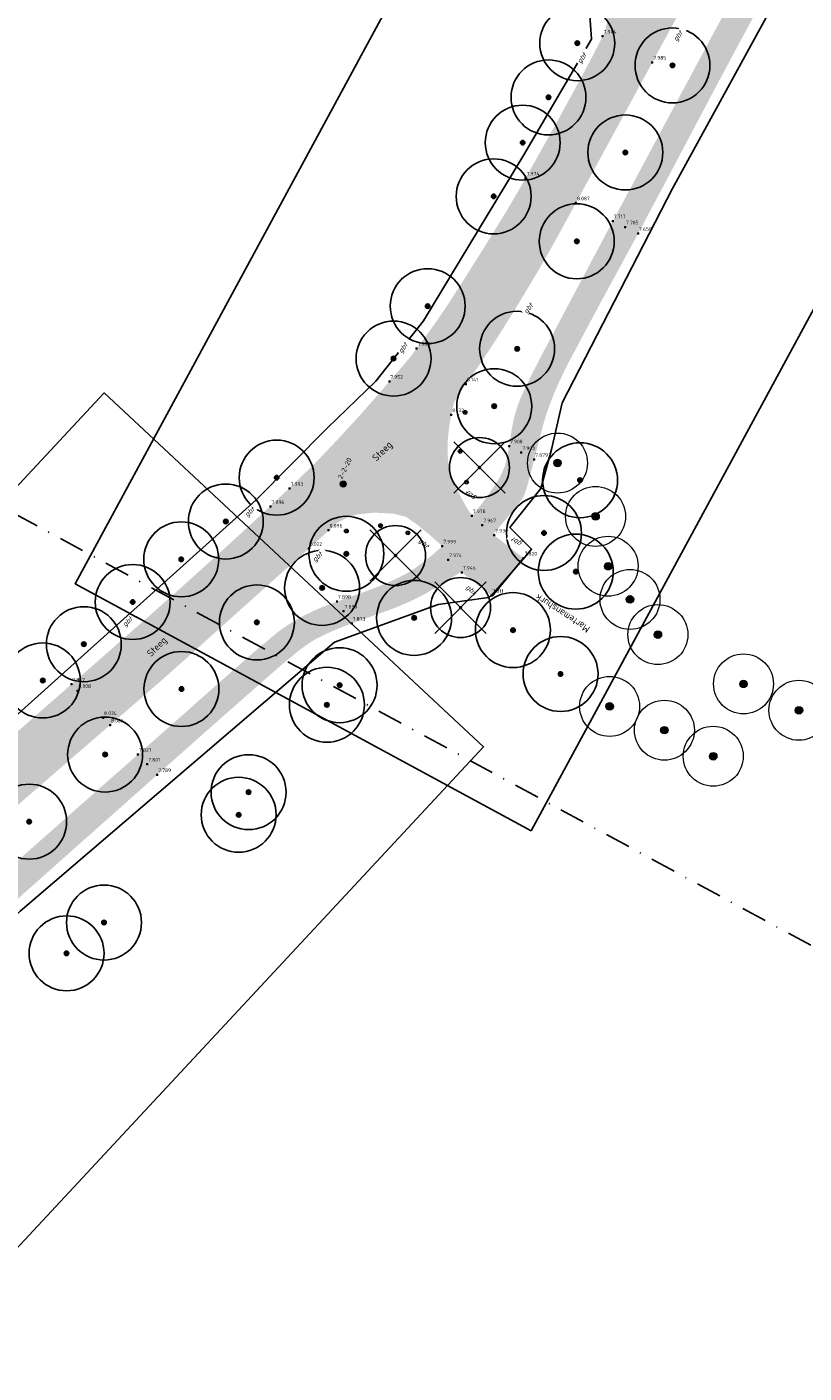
# Model space of a CAD drawing. Header units: metres. Extents: x 157686 to 160831, y 403691 to 406312.
# Tile 18 of 29: x 159751 to 159829, y 404881 to 405016. Entities that reach past the tile are written whole.
import ezdxf
from ezdxf.enums import TextEntityAlignment as Align

# ---------------------------------------------------------------- set-up
doc = ezdxf.new("R2010")
doc.units = ezdxf.units.M
doc.linetypes.add('DASHDOT2', pattern=[12.7, 6.35, -3.175, 0, -3.175])
doc.layers.get('Defpoints').update_dxf_attribs({"color": 171})
for name, color, linetype, lineweight in [('B-WE-GR-BOOM-S', 90, 'Continuous', 25), ('B-WE-GR-BOOM-S (ingemeten)', 90, 'Continuous', 25), ('B-WE-IE-MEUBILAIR_WEGMEUBILAIR_PAAL-S-200', 7, 'Continuous', 18), ('B-WE-MO-ONDERZOEK_BORING-S-200', 30, 'Continuous', 18), ('B-WE-OG-HOOGTEPUNT-S', 7, 'Continuous', 25), ('B-WE-OG-HOOGTEPUNT-T18', 10, 'Continuous', 18), ('B-WE-OG-TOPOGRAFIE-T35', 7, 'Continuous', 35), ('B-WE-VH-T25', 7, 'Continuous', 25), ('N-WE-VH-VERHARDING_ASFALT_ZAAGSNEDE-G', 7, 'VH-ZAAGSNEDE', 25), ('V-WE-GR-BOOM-S (kwaliteit)', 20, 'Continuous', 25), ('V-WE-GR-BOOM-S (ontwerptechnisch)', 10, 'Continuous', 25), ('X-XX-AL-BLADVERWIJZING_AS-G', 7, 'DASHDOT2', 25)]:
    doc.layers.add(name, color=color, linetype=linetype, lineweight=lineweight)
doc.layers.add('V-WE-VH-GESLOTENVERHARDING_ASFALT-A-200', color=7, linetype='Continuous', lineweight=18, true_color=0xcdcdcd)
doc.styles.add('NLCS-ISO', font='NLCS-ISO.TTF')
doc.styles.add('NLCS-ISO-M200-T25_CURSIEF', font='NLCS-ISO.TTF', dxfattribs={"oblique": 15, "height": 0.5})
doc.styles.add('NLCS-ISO-M200-T35', font='NLCS-ISO.TTF', dxfattribs={"height": 0.7})
doc.linetypes.add('VH-ZAAGSNEDE', pattern='A,1e-05,-2.54,[181,NLCS.SHX,S=2.54,R=0,X=-2.54,Y=0],-5.08,[181,NLCS.SHX,S=2.54,R=180,X=2.54,Y=0],-2.54', length=10.16001)

# ---------------------------------------------------------------- blocks, each defined once
blk = doc.blocks.new('SGR-BOOM_GBKN-SO')
at = {"linetype": 'ByBlock', "lineweight": 18}
h = blk.add_hatch(color=0, dxfattribs=at)
h.dxf.hatch_style = 1
edge = h.paths.add_edge_path()
edge.add_arc((0, 0), 0.25, 0, 360)
at = {"color": 0, "linetype": 'ByBlock', "lineweight": 18}
for radius in [2, 0.25]:
    blk.add_circle((0, 0), radius, dxfattribs=at)
at = {"color": 0, "linetype": 'ByBlock', "lineweight": 18, "style": 'NLCS-ISO'}
blk.add_attdef('SOORT', (2.5, 0), '', height=1.5, dxfattribs=at)
blk = doc.blocks.new('SGR-BOOM_01')
at = {"ltscale": 0.1}
h = blk.add_hatch(color=256, dxfattribs=at)
edge = h.paths.add_edge_path()
edge.add_arc((0, 0), 0.15, 0, 360)
for radius in [2.5, 0.045]:
    blk.add_circle((0, 0), radius)
blk.add_circle((0, 0), 0.15, dxfattribs=at)
blk = doc.blocks.new('SIE-WEG_PAAL_BETON-SO')
for radius in [0.938, 0.469]:
    blk.add_circle((0, 0), radius)
blk = doc.blocks.new('SOG-HOOGTEPUNT-SO')
for p, q in [((-0.5, 0), (0.5, 0)), ((0, 0.5), (0, -0.5))]:
    blk.add_line(p, q)
blk = doc.blocks.new('V-SGR-BOOM_02')
at = {"lineweight": -3}
for p, q in [((-4.29, 4.29), (4.29, -4.29)), ((4.29, 4.29), (-4.29, -4.29))]:
    blk.add_line(p, q, dxfattribs=at)
for radius in [5, 0.15]:
    blk.add_circle((0, 0), radius)
blk = doc.blocks.new('SMO-BODEM_BORING_VERHARDING-SO')
h = blk.add_hatch(color=256)
edge = h.paths.add_edge_path()
edge.add_arc((0, 0), 1.5, 0, 360)
blk.add_circle((0, 0), 1.5)
at = {"style": 'NLCS-ISO'}
blk.add_attdef('NR', (1.72, 1.49), '', height=2.5, dxfattribs=at)

msp = doc.modelspace()

# ---------------------------------------------------------------- hatches: boundary and pattern name
at = {"layer": 'V-WE-VH-GESLOTENVERHARDING_ASFALT-A-200', "true_color": 0x7d7d7d}
h = msp.add_hatch(color=8, dxfattribs=at)
h.dxf.hatch_style = 1
edge = h.paths.add_edge_path()
edge.add_line((159901.27, 405176.57), (159904.51, 405182.78))
edge.add_line((159904.51, 405182.78), (159907.74, 405188.97))
edge.add_line((159907.74, 405188.97), (159910.98, 405195.18))
edge.add_line((159910.98, 405195.18), (159912.76, 405198.63))
edge.add_line((159912.76, 405198.63), (159914.19, 405201.39))
edge.add_line((159914.19, 405201.39), (159915.73, 405204.39))
edge.add_line((159915.73, 405204.39), (159917.32, 405207.49))
edge.add_line((159917.32, 405207.49), (159918.68, 405210.18))
edge.add_line((159918.68, 405210.18), (159920.47, 405213.76))
edge.add_line((159920.47, 405213.76), (159921.97, 405216.76))
edge.add_line((159921.97, 405216.76), (159923.57, 405220.04))
edge.add_line((159923.57, 405220.04), (159924.98, 405222.94))
edge.add_line((159924.98, 405222.94), (159926.6, 405226.36))
edge.add_line((159926.6, 405226.36), (159928.19, 405229.8))
edge.add_line((159928.19, 405229.8), (159929.52, 405232.73))
edge.add_line((159929.52, 405232.73), (159930.9, 405235.82))
edge.add_line((159930.9, 405235.82), (159932.37, 405239.11))
edge.add_line((159932.37, 405239.11), (159933.77, 405242.3))
edge.add_line((159933.77, 405242.3), (159935.14, 405245.46))
edge.add_line((159935.14, 405245.46), (159936.45, 405248.55))
edge.add_line((159936.45, 405248.55), (159936.81, 405249.39))
edge.add_line((159936.81, 405249.39), (159937.94, 405252.11))
edge.add_line((159937.94, 405252.11), (159938.78, 405254.16))
edge.add_line((159938.78, 405254.16), (159939.59, 405256.16))
edge.add_line((159939.59, 405256.16), (159940.49, 405258.4))
edge.add_line((159940.49, 405258.4), (159943.08, 405264.92))
edge.add_line((159943.08, 405264.92), (159945.61, 405271.4))
edge.add_line((159945.61, 405271.4), (159948.17, 405277.93))
edge.add_line((159948.17, 405277.93), (159950.72, 405284.45))
edge.add_line((159950.72, 405284.45), (159953.25, 405290.93))
edge.add_line((159953.25, 405290.93), (159955.8, 405297.46))
edge.add_line((159955.8, 405297.46), (159958.35, 405303.97))
edge.add_line((159958.35, 405303.97), (159960.89, 405310.49))
edge.add_line((159960.89, 405310.49), (159963.42, 405317.04))
edge.add_line((159963.42, 405317.04), (159966.12, 405324.08))
edge.add_line((159966.12, 405324.08), (159968.52, 405330.28))
edge.add_line((159968.52, 405330.28), (159971.05, 405336.85))
edge.add_line((159971.05, 405336.85), (159973.6, 405343.39))
edge.add_line((159973.6, 405343.39), (159976.16, 405349.82))
edge.add_line((159976.16, 405349.82), (159978.71, 405356.35))
edge.add_line((159978.71, 405356.35), (159981.2, 405362.87))
edge.add_line((159981.2, 405362.87), (159983.74, 405369.43))
edge.add_line((159983.74, 405369.43), (159986.27, 405375.92))
edge.add_line((159986.27, 405375.92), (159988.82, 405382.49))
edge.add_line((159988.82, 405382.49), (159991.34, 405388.97))
edge.add_line((159991.34, 405388.97), (159993.89, 405395.51))
edge.add_line((159993.89, 405395.51), (159996.43, 405402.05))
edge.add_line((159996.43, 405402.05), (159999.04, 405408.54))
edge.add_line((159999.04, 405408.54), (160001.59, 405415.07))
edge.add_line((160001.59, 405415.07), (160004.11, 405421.6))
edge.add_line((160004.11, 405421.6), (160006.62, 405428.13))
edge.add_line((160006.62, 405428.13), (160009.14, 405434.67))
edge.add_line((160009.14, 405434.67), (160009.77, 405436.3))
edge.add_line((160009.77, 405436.3), (160004.65, 405438.01))
edge.add_line((160004.65, 405438.01), (160004.13, 405436.67))
edge.add_line((160004.13, 405436.67), (160001.6, 405430.12))
edge.add_line((160001.6, 405430.12), (159999.1, 405423.59))
edge.add_line((159999.1, 405423.59), (159996.57, 405417.06))
edge.add_line((159996.57, 405417.06), (159994.05, 405410.56))
edge.add_line((159994.05, 405410.56), (159991.48, 405403.99))
edge.add_line((159991.48, 405403.99), (159988.89, 405397.45))
edge.add_line((159988.89, 405397.45), (159986.35, 405390.98))
edge.add_line((159986.35, 405390.98), (159983.77, 405384.44))
edge.add_line((159983.77, 405384.44), (159981.23, 405377.9))
edge.add_line((159981.23, 405377.9), (159978.71, 405371.4))
edge.add_line((159978.71, 405371.4), (159976.17, 405364.82))
edge.add_line((159976.17, 405364.82), (159973.66, 405358.34))
edge.add_line((159973.66, 405358.34), (159971.12, 405351.86))
edge.add_line((159971.12, 405351.86), (159968.56, 405345.33))
edge.add_line((159968.56, 405345.33), (159966.01, 405338.8))
edge.add_line((159966.01, 405338.8), (159963.46, 405332.27))
edge.add_line((159963.46, 405332.27), (159960.99, 405325.9))
edge.add_line((159960.99, 405325.9), (159958.35, 405318.92))
edge.add_line((159958.35, 405318.92), (159955.75, 405312.35))
edge.add_line((159955.75, 405312.35), (159953.2, 405305.87))
edge.add_line((159953.2, 405305.87), (159950.67, 405299.41))
edge.add_line((159950.67, 405299.41), (159948.14, 405292.9))
edge.add_line((159948.14, 405292.9), (159945.61, 405286.41))
edge.add_line((159945.61, 405286.41), (159943.11, 405279.9))
edge.add_line((159943.11, 405279.9), (159940.61, 405273.36))
edge.add_line((159940.61, 405273.36), (159938.08, 405266.95))
edge.add_line((159938.08, 405266.95), (159935.43, 405260.52))
edge.add_line((159935.43, 405260.52), (159934.26, 405257.67))
edge.add_line((159934.26, 405257.67), (159932.75, 405253.97))
edge.add_line((159932.75, 405253.97), (159931.42, 405250.73))
edge.add_line((159931.42, 405250.73), (159930.06, 405247.46))
edge.add_line((159930.06, 405247.46), (159928.89, 405244.71))
edge.add_line((159928.89, 405244.71), (159927.43, 405241.39))
edge.add_line((159927.43, 405241.39), (159925.95, 405238.1))
edge.add_line((159925.95, 405238.1), (159924.61, 405235.13))
edge.add_line((159924.61, 405235.13), (159923.17, 405232.01))
edge.add_line((159923.17, 405232.01), (159921.61, 405228.62))
edge.add_line((159921.61, 405228.62), (159920.06, 405225.33))
edge.add_line((159920.06, 405225.33), (159918.62, 405222.32))
edge.add_line((159918.62, 405222.32), (159916.99, 405219))
edge.add_line((159916.99, 405219), (159915.52, 405216.02))
edge.add_line((159915.52, 405216.02), (159913.74, 405212.52))
edge.add_line((159913.74, 405212.52), (159912.36, 405209.8))
edge.add_line((159912.36, 405209.8), (159910.73, 405206.62))
edge.add_line((159910.73, 405206.62), (159909.37, 405203.95))
edge.add_line((159909.37, 405203.95), (159907.82, 405200.93))
edge.add_line((159907.82, 405200.93), (159906.18, 405197.74))
edge.add_line((159906.18, 405197.74), (159902.96, 405191.5))
edge.add_line((159902.96, 405191.5), (159899.78, 405185.36))
edge.add_line((159899.78, 405185.36), (159896.53, 405179.14))
edge.add_line((159896.53, 405179.14), (159893.29, 405172.92))
edge.add_line((159893.29, 405172.92), (159890.06, 405166.78))
edge.add_line((159890.06, 405166.78), (159886.76, 405160.5))
edge.add_line((159886.76, 405160.5), (159883.5, 405154.33))
edge.add_line((159883.5, 405154.33), (159881.72, 405150.97))
edge.add_line((159881.72, 405150.97), (159880.22, 405148.13))
edge.add_line((159880.22, 405148.13), (159878.5, 405144.9))
edge.add_line((159878.5, 405144.9), (159876.95, 405141.97))
edge.add_line((159876.95, 405141.97), (159873.64, 405135.81))
edge.add_line((159873.64, 405135.81), (159870.28, 405129.57))
edge.add_line((159870.28, 405129.57), (159866.97, 405123.44))
edge.add_line((159866.97, 405123.44), (159863.64, 405117.25))
edge.add_line((159863.64, 405117.25), (159860.33, 405111.1))
edge.add_line((159860.33, 405111.1), (159857, 405104.91))
edge.add_line((159857, 405104.91), (159853.69, 405098.74))
edge.add_line((159853.69, 405098.74), (159850.42, 405092.64))
edge.add_line((159850.42, 405092.64), (159847.1, 405086.44))
edge.add_line((159847.1, 405086.44), (159843.81, 405080.26))
edge.add_line((159843.81, 405080.26), (159840.55, 405074.12))
edge.add_line((159840.55, 405074.12), (159837.24, 405067.91))
edge.add_line((159837.24, 405067.91), (159833.95, 405061.75))
edge.add_line((159833.95, 405061.75), (159830.72, 405055.68))
edge.add_line((159830.72, 405055.68), (159829.04, 405052.51))
edge.add_line((159829.04, 405052.51), (159827.43, 405049.48))
edge.add_line((159827.43, 405049.48), (159824.11, 405043.25))
edge.add_line((159824.11, 405043.25), (159820.83, 405037.09))
edge.add_line((159820.83, 405037.09), (159819.52, 405034.64))
edge.add_line((159819.52, 405034.64), (159819.13, 405033.91))
edge.add_line((159819.13, 405033.91), (159818.28, 405032.33))
edge.add_line((159818.28, 405032.33), (159817.53, 405030.92))
edge.add_line((159817.53, 405030.92), (159816.98, 405029.85))
edge.add_line((159816.98, 405029.85), (159816.1, 405028.9))
edge.add_line((159816.1, 405028.9), (159815.13, 405028.38))
edge.add_line((159815.13, 405028.38), (159813.63, 405027.8))
edge.add_line((159813.63, 405027.8), (159812.38, 405027.61))
edge.add_line((159812.38, 405027.61), (159811.53, 405027.62))
edge.add_line((159811.53, 405027.62), (159810.54, 405027.69))
edge.add_line((159810.54, 405027.69), (159809.41, 405027.82))
edge.add_line((159809.41, 405027.82), (159807.59, 405028.77))
edge.add_line((159807.59, 405028.77), (159804.56, 405030.53))
edge.add_line((159804.56, 405030.53), (159801.74, 405026.69))
edge.add_line((159801.74, 405026.69), (159805.1, 405024.25))
edge.add_arc((159795.22, 405011.65), 16.01, 35.2017, 51.8893, ccw=False)
edge.add_line((159808.3, 405020.88), (159808.72, 405019.88))
edge.add_line((159808.72, 405019.88), (159808.99, 405018.91))
edge.add_line((159808.99, 405018.91), (159809.24, 405017.49))
edge.add_line((159809.24, 405017.49), (159809.27, 405016.1))
edge.add_line((159809.27, 405016.1), (159809.05, 405015.23))
edge.add_line((159809.05, 405015.23), (159808.63, 405014.36))
edge.add_line((159808.63, 405014.36), (159807.59, 405012.36))
edge.add_line((159807.59, 405012.36), (159806.05, 405009.5))
edge.add_line((159806.05, 405009.5), (159804.26, 405006.22))
edge.add_line((159804.26, 405006.22), (159800.85, 405000.11))
edge.add_line((159800.85, 405000.11), (159799.21, 404997.3))
edge.add_line((159799.21, 404997.3), (159797.24, 404994.1))
edge.add_line((159797.24, 404994.1), (159795.54, 404991.4))
edge.add_line((159795.54, 404991.4), (159793.49, 404988.18))
edge.add_line((159793.49, 404988.18), (159792.33, 404986.47))
edge.add_line((159792.33, 404986.47), (159790.88, 404984.44))
edge.add_line((159790.88, 404984.44), (159789.43, 404982.53))
edge.add_line((159789.43, 404982.53), (159786.42, 404979.03))
edge.add_line((159786.42, 404979.03), (159784.41, 404976.75))
edge.add_line((159784.41, 404976.75), (159782.77, 404974.97))
edge.add_line((159782.77, 404974.97), (159781.31, 404973.41))
edge.add_line((159781.31, 404973.41), (159780.03, 404972.08))
edge.add_line((159780.03, 404972.08), (159778.66, 404970.75))
edge.add_line((159778.66, 404970.75), (159777.48, 404969.61))
edge.add_line((159777.48, 404969.61), (159777.41, 404969.54))
edge.add_line((159777.41, 404969.54), (159776, 404968.22))
edge.add_line((159776, 404968.22), (159775.58, 404967.82))
edge.add_line((159775.58, 404967.82), (159774.96, 404967.24))
edge.add_line((159774.96, 404967.24), (159774.4, 404966.71))
edge.add_line((159774.4, 404966.71), (159772.59, 404965.04))
edge.add_line((159772.59, 404965.04), (159770.61, 404963.23))
edge.add_line((159770.61, 404963.23), (159766.72, 404959.73))
edge.add_line((159766.72, 404959.73), (159762.84, 404956.28))
edge.add_line((159762.84, 404956.28), (159760.33, 404954.09))
edge.add_line((159760.33, 404954.09), (159756.33, 404950.57))
edge.add_line((159756.33, 404950.57), (159754.14, 404948.65))
edge.add_line((159754.14, 404948.65), (159751.74, 404946.55))
edge.add_line((159751.74, 404946.55), (159747.19, 404942.53))
edge.add_line((159747.19, 404942.53), (159743.47, 404939.21))
edge.add_line((159743.47, 404939.21), (159741.02, 404937.01))
edge.add_line((159741.02, 404937.01), (159738.31, 404934.53))
edge.add_line((159738.31, 404934.53), (159735.66, 404932.05))
edge.add_line((159735.66, 404932.05), (159733.86, 404930.34))
edge.add_line((159733.86, 404930.34), (159733.17, 404929.68))
edge.add_line((159733.17, 404929.68), (159736.75, 404925.55))
edge.add_line((159736.75, 404925.55), (159737.51, 404926.28))
edge.add_line((159737.51, 404926.28), (159739.38, 404928.08))
edge.add_line((159739.38, 404928.08), (159741.94, 404930.45))
edge.add_line((159741.94, 404930.45), (159745.01, 404933.21))
edge.add_line((159745.01, 404933.21), (159747.39, 404935.33))
edge.add_line((159747.39, 404935.33), (159748.72, 404936.51))
edge.add_line((159748.72, 404936.51), (159751.01, 404938.53))
edge.add_line((159751.01, 404938.53), (159755.6, 404942.51))
edge.add_line((159755.6, 404942.51), (159760.21, 404946.5))
edge.add_line((159760.21, 404946.5), (159764.37, 404950.1))
edge.add_line((159764.37, 404950.1), (159766.98, 404952.42))
edge.add_line((159766.98, 404952.42), (159770.59, 404955.66))
edge.add_line((159770.59, 404955.66), (159774.54, 404959.2))
edge.add_line((159774.54, 404959.2), (159776.42, 404960.88))
edge.add_line((159776.42, 404960.88), (159778.33, 404962.58))
edge.add_line((159778.33, 404962.58), (159778.58, 404962.82))
edge.add_line((159778.58, 404962.82), (159779.4, 404963.54))
edge.add_line((159779.4, 404963.54), (159780.93, 404964.92))
edge.add_line((159780.93, 404964.92), (159781.43, 404965.37))
edge.add_line((159781.43, 404965.37), (159782.3, 404966.16))
edge.add_line((159782.3, 404966.16), (159783.25, 404966.66))
edge.add_line((159783.25, 404966.66), (159784.27, 404966.98))
edge.add_line((159784.27, 404966.98), (159785.97, 404967.16))
edge.add_line((159785.97, 404967.16), (159787.85, 404967.06))
edge.add_line((159787.85, 404967.06), (159789.13, 404966.75))
edge.add_line((159789.13, 404966.75), (159790.26, 404965.97))
edge.add_line((159790.26, 404965.97), (159791.42, 404965.02))
edge.add_line((159791.42, 404965.02), (159792.79, 404963.81))
edge.add_line((159792.79, 404963.81), (159795.75, 404966.84))
edge.add_line((159795.75, 404966.84), (159795.46, 404967.31))
edge.add_line((159795.46, 404967.31), (159795.01, 404968.04))
edge.add_line((159795.01, 404968.04), (159794.33, 404969.33))
edge.add_line((159794.33, 404969.33), (159793.59, 404970.82))
edge.add_line((159793.59, 404970.82), (159793.42, 404971.69))
edge.add_line((159793.42, 404971.69), (159793.31, 404973.12))
edge.add_line((159793.31, 404973.12), (159793.33, 404974.41))
edge.add_line((159793.33, 404974.41), (159793.42, 404975.19))
edge.add_line((159793.42, 404975.19), (159793.51, 404975.94))
edge.add_line((159793.51, 404975.94), (159793.75, 404977.35))
edge.add_line((159793.75, 404977.35), (159793.99, 404978.23))
edge.add_line((159793.99, 404978.23), (159794.86, 404979.6))
edge.add_line((159794.86, 404979.6), (159796.49, 404981.93))
edge.add_line((159796.49, 404981.93), (159797.62, 404983.62))
edge.add_line((159797.62, 404983.62), (159798.73, 404985.35))
edge.add_line((159798.73, 404985.35), (159799.85, 404987.13))
edge.add_line((159799.85, 404987.13), (159801.09, 404989.18))
edge.add_line((159801.09, 404989.18), (159802.38, 404991.33))
edge.add_line((159802.38, 404991.33), (159803.11, 404992.6))
edge.add_line((159803.11, 404992.6), (159803.93, 404994.05))
edge.add_line((159803.93, 404994.05), (159805.79, 404997.44))
edge.add_line((159805.79, 404997.44), (159809.15, 405003.6))
edge.add_line((159809.15, 405003.6), (159812.48, 405009.73))
edge.add_line((159812.48, 405009.73), (159815.82, 405015.89))
edge.add_line((159815.82, 405015.89), (159816.74, 405017.59))
edge.add_line((159816.74, 405017.59), (159817.54, 405019.08))
edge.add_line((159817.54, 405019.08), (159818.51, 405020.93))
edge.add_line((159818.51, 405020.93), (159819.11, 405022.07))
edge.add_line((159819.11, 405022.07), (159822.39, 405028.29))
edge.add_line((159822.39, 405028.29), (159822.77, 405029.01))
edge.add_line((159822.77, 405029.01), (159823.39, 405030.2))
edge.add_line((159823.39, 405030.2), (159824, 405031.38))
edge.add_line((159824, 405031.38), (159824.75, 405032.82))
edge.add_line((159824.75, 405032.82), (159825.62, 405034.5))
edge.add_line((159825.62, 405034.5), (159828.89, 405040.68))
edge.add_line((159828.89, 405040.68), (159832.17, 405046.85))
edge.add_line((159832.17, 405046.85), (159833.82, 405049.94))
edge.add_line((159833.82, 405049.94), (159835.47, 405053.05))
edge.add_line((159835.47, 405053.05), (159838.74, 405059.2))
edge.add_line((159838.74, 405059.2), (159842.04, 405065.38))
edge.add_line((159842.04, 405065.38), (159845.33, 405071.54))
edge.add_line((159845.33, 405071.54), (159848.65, 405077.72))
edge.add_line((159848.65, 405077.72), (159851.98, 405083.92))
edge.add_line((159851.98, 405083.92), (159855.27, 405090.02))
edge.add_line((159855.27, 405090.02), (159858.59, 405096.2))
edge.add_line((159858.59, 405096.2), (159861.88, 405102.36))
edge.add_line((159861.88, 405102.36), (159865.2, 405108.57))
edge.add_line((159865.2, 405108.57), (159868.47, 405114.72))
edge.add_line((159868.47, 405114.72), (159871.78, 405120.9))
edge.add_line((159871.78, 405120.9), (159875.08, 405127.06))
edge.add_line((159875.08, 405127.06), (159878.38, 405133.26))
edge.add_line((159878.38, 405133.26), (159881.66, 405139.42))
edge.add_line((159881.66, 405139.42), (159883.34, 405142.6))
edge.add_line((159883.34, 405142.6), (159884.93, 405145.6))
edge.add_line((159884.93, 405145.6), (159886.63, 405148.82))
edge.add_line((159886.63, 405148.82), (159888.21, 405151.8))
edge.add_line((159888.21, 405151.8), (159891.5, 405158.01))
edge.add_line((159891.5, 405158.01), (159894.77, 405164.17))
edge.add_line((159894.77, 405164.17), (159898.03, 405170.35))
edge.add_line((159898.03, 405170.35), (159901.27, 405176.57))
at = {"layer": 'V-WE-VH-GESLOTENVERHARDING_ASFALT-A-200'}
h = msp.add_hatch(color=256, dxfattribs=at)
h.dxf.hatch_style = 1
h.paths.add_polyline_path([(159907.54, 405173.24), (159910.9, 405179.36), (159914.29, 405185.66), (159917.48, 405191.72), (159919.46, 405195.53), (159920.76, 405198.03), (159922.49, 405201.47), (159923.99, 405204.46), (159925.17, 405206.88), (159927.05, 405210.76), (159928.45, 405213.76), (159930, 405217.09), (159931.37, 405220.06), (159932.93, 405223.45), (159934.45, 405226.85), (159935.78, 405229.85), (159937.22, 405233.05), (159938.64, 405236.23), (159940.14, 405239.65), (159941.53, 405242.82), (159942.99, 405246.2), (159944.25, 405249.12), (159945.6, 405252.33), (159946.97, 405255.7), (159949.55, 405262.25), (159952.14, 405268.87), (159954.67, 405275.38), (159957.22, 405281.88), (159959.78, 405288.46), (159962.32, 405294.98), (159964.88, 405301.54), (159967.44, 405308.06), (159969.98, 405314.51), (159972.5, 405321.2), (159975.03, 405327.7), (159977.58, 405334.25), (159980.11, 405340.76), (159982.65, 405347.28), (159985.19, 405353.85), (159987.73, 405360.37), (159990.25, 405366.87), (159990.99, 405368.79), (159992.49, 405372.68), (159992.77, 405373.4), (159995.3, 405379.95), (159997.82, 405386.5), (160000.35, 405393.04), (160002.87, 405399.56), (160005.38, 405406.07), (160007.9, 405412.55), (160009.3, 405416.16), (160010.45, 405419.13), (160012.98, 405425.65), (160015.5, 405432.14), (160016.27, 405434.14), (160013.63, 405435.02), (160012.91, 405433.16), (160010.38, 405426.65), (160007.86, 405420.14), (160005.32, 405413.6), (160002.81, 405407.08), (160000.28, 405400.54), (159997.76, 405394.02), (159995.22, 405387.5), (159992.69, 405380.96), (159990.17, 405374.46), (159987.64, 405367.9), (159985.1, 405361.39), (159982.53, 405354.89), (159979.97, 405348.36), (159977.43, 405341.84), (159974.89, 405335.31), (159972.37, 405328.8), (159969.84, 405322.25), (159967.22, 405315.58), (159964.7, 405309.04), (159962.15, 405302.51), (159959.62, 405296.01), (159957.06, 405289.45), (159954.52, 405282.92), (159951.98, 405276.43), (159949.42, 405269.9), (159946.85, 405263.34), (159944.31, 405256.88), (159942.99, 405253.57), (159942.6, 405252.6), (159941.83, 405250.7), (159941.59, 405250.11), (159941.47, 405249.83), (159940.36, 405247.2), (159938.96, 405243.91), (159937.58, 405240.77), (159936.1, 405237.4), (159934.68, 405234.22), (159933.25, 405231.02), (159931.88, 405227.99), (159930.36, 405224.63), (159928.78, 405221.2), (159927.43, 405218.32), (159925.78, 405214.85), (159924.42, 405211.98), (159922.58, 405208.21), (159921.38, 405205.73), (159919.74, 405202.45), (159918.14, 405199.3), (159916.83, 405196.75), (159914.93, 405193.13), (159911.67, 405186.93), (159908.39, 405180.71), (159905.1, 405174.52), (159901.82, 405168.35), (159898.51, 405162.16), (159895.2, 405156), (159891.89, 405149.83), (159890.28, 405146.83), (159888.57, 405143.66), (159887.04, 405140.82), (159885.27, 405137.52), (159881.94, 405131.35), (159878.65, 405125.21), (159875.33, 405119.01), (159872.05, 405112.87), (159868.75, 405106.67), (159865.45, 405100.47), (159862.18, 405094.3), (159858.88, 405088.09), (159855.58, 405081.89), (159852.3, 405075.77), (159848.99, 405069.61), (159845.67, 405063.42), (159842.38, 405057.23), (159839.11, 405051.07), (159837.48, 405048), (159835.81, 405044.86), (159832.55, 405038.67), (159829.25, 405032.46), (159825.97, 405026.32), (159822.66, 405020.17), (159822.31, 405019.51), (159820.87, 405016.83), (159819.79, 405014.83), (159819.35, 405014.01), (159816.04, 405007.85), (159812.72, 405001.64), (159809.41, 404995.48), (159806.13, 404989.31), (159804.29, 404985.83), (159802.85, 404983.13), (159801.81, 404981.11), (159800.96, 404979.35), (159800.58, 404978.51), (159800.29, 404977.72), (159799.96, 404976.65), (159799.74, 404975.5), (159799.62, 404974.67), (159799.36, 404973.05), (159799.07, 404971.86), (159798.63, 404970.84), (159798.37, 404970.4), (159797.91, 404969.69), (159797.2, 404968.66), (159796.6, 404967.86), (159795.76, 404966.83), (159795.75, 404966.84), (159792.68, 404963.7), (159792.45, 404963.5), (159792.21, 404963.29), (159791.81, 404962.93), (159791.06, 404962.34), (159790.09, 404961.62), (159789.56, 404961.28), (159788.85, 404960.88), (159788.04, 404960.48), (159787.03, 404960.03), (159786.01, 404959.61), (159784.92, 404959.21), (159783.6, 404958.75), (159782.62, 404958.4), (159781.68, 404958.06), (159780.75, 404957.7), (159780.04, 404957.39), (159779.03, 404956.91), (159778.04, 404956.37), (159777.26, 404955.88), (159776.38, 404955.25), (159775.42, 404954.45), (159774.45, 404953.64), (159773.3, 404952.65), (159769.72, 404949.51), (159767.02, 404947.11), (159763.03, 404943.59), (159761.3, 404942.06), (159758.39, 404939.5), (159753.56, 404935.24), (159750.3, 404932.36), (159747.76, 404930.11), (159744.85, 404927.53), (159741.78, 404924.78), (159740.08, 404923.25), (159739.34, 404922.56), (159741.2, 404920.4), (159742.34, 404921.44), (159744.04, 404922.97), (159747.12, 404925.72), (159750.03, 404928.3), (159752.57, 404930.55), (159755.8, 404933.43), (159760.61, 404937.69), (159763.48, 404940.25), (159765.2, 404941.78), (159769.16, 404945.3), (159771.88, 404947.7), (159775.45, 404950.84), (159776.6, 404951.84), (159777.57, 404952.65), (159778.53, 404953.44), (159779.41, 404954.07), (159780.19, 404954.55), (159781.18, 404955.04), (159782.19, 404955.48), (159782.9, 404955.77), (159783.83, 404956.12), (159784.77, 404956.46), (159785.75, 404956.8), (159787.07, 404957.27), (159788.21, 404957.7), (159789.3, 404958.16), (159790.3, 404958.64), (159791.04, 404959.01), (159791.76, 404959.44), (159792.1, 404959.65), (159792.58, 404959.94), (159793.31, 404960.39), (159794.07, 404960.86), (159794.61, 404961.19), (159798.09, 404965.22), (159798.69, 404965.94), (159799.39, 404966.78), (159800.1, 404967.66), (159800.81, 404968.57), (159800.99, 404968.92), (159801.24, 404969.61), (159801.64, 404971.13), (159802.06, 404972.74), (159802.67, 404975.13), (159802.94, 404976.13), (159803.28, 404977.23), (159803.87, 404978.82), (159804.47, 404980.22), (159805.28, 404981.88), (159808.56, 404988.03), (159811.88, 404994.13), (159815.2, 405000.34), (159818.48, 405006.55), (159819.31, 405008.12), (159819.96, 405009.34), (159821.77, 405012.73), (159825.08, 405018.88), (159828.39, 405025.09), (159831.64, 405031.2), (159834.95, 405037.38), (159838.27, 405043.59), (159839.91, 405046.66), (159841.58, 405049.76), (159844.89, 405055.92), (159848.21, 405062.14), (159851.47, 405068.27), (159854.78, 405074.45), (159858.07, 405080.64), (159861.5, 405087.03), (159864.66, 405092.98), (159867.86, 405099.15), (159871.19, 405105.38), (159874.53, 405111.57), (159877.85, 405117.72), (159881.18, 405123.92), (159884.44, 405129.99), (159887.77, 405136.22), (159889.55, 405139.56), (159891.08, 405142.42), (159892.84, 405145.7), (159894.35, 405148.53), (159897.67, 405154.68), (159900.98, 405160.82), (159904.27, 405167.06)])
at = {"layer": 'V-WE-VH-GESLOTENVERHARDING_ASFALT-A-200', "true_color": 0x7d7d7d}
h = msp.add_hatch(color=8, dxfattribs=at)
h.dxf.hatch_style = 1
h.paths.add_polyline_path([(159794.61, 404961.19), (159794.74, 404961.18), (159797.78, 404958.8), (159800.92, 404962.61), (159797.99, 404964.9), (159797.97, 404964.98), (159798.02, 404965.14)])

# ---------------------------------------------------------------- linework, layer by layer
at = {"layer": 'Defpoints'}
for points in [[(159696.99, 404866.61), (159709.05, 404881.9), (159717.6, 404892.83), (159735.31, 404912.91), (159750.54, 404927.29), (159782, 404954.2), (159792.38, 404957.97), (159797.43, 404958.66), (159797.7, 404958.87), (159801.1, 404962.75), (159801.72, 404963.51), (159799.56, 404965.67), (159802.66, 404969.56), (159803.73, 404973.46), (159804.79, 404978.13), (159815.82, 404999.57), (159827.68, 405021.22)], [(159807.33, 405020.21), (159807.71, 405014.5), (159800.94, 405002.94), (159790.92, 404986.34), (159786.13, 404980.32), (159781.29, 404975.63), (159774.13, 404968.39), (159746.68, 404943.77), (159725.15, 404924.51), (159716.76, 404914.2), (159704.04, 404898.64), (159699.49, 404894.34), (159694.12, 404885.69), (159673.79, 404859.81), (159655.1, 404833.2), (159643.11, 404816.53), (159642.48, 404815.49), (159633.12, 404800.28), (159624.85, 404785.96), (159609.59, 404759.62), (159602.55, 404747.95), (159597.46, 404736.88)]]:
    msp.add_lwpolyline(points, dxfattribs=at)
at = {"layer": 'N-WE-VH-VERHARDING_ASFALT_ZAAGSNEDE-G', "ltscale": 0.05, "elevation": 7.82, "flags": 128}
msp.add_lwpolyline([(159800.91, 404962.62), (159797.78, 404958.8)], dxfattribs=at)
at = {"layer": 'X-XX-AL-BLADVERWIJZING_AS-G', "ltscale": 0.4, "extrusion": (0.00031445, -0.00204, 0.999998), "elevation": -775.84}
msp.add_lwpolyline([(159843.32, 404915.74), (159707.25, 404989.46)], dxfattribs=at)

# ---------------------------------------------------------------- block references
at = {"layer": 'B-WE-GR-BOOM-S', "xscale": 1.5, "yscale": 1.5, "zscale": 1.5}
for p in [(159804.32, 404972.12), (159808.13, 404966.78), (159809.39, 404961.8), (159811.58, 404958.48), (159814.37, 404954.96), (159822.94, 404950.03), (159809.54, 404947.78), (159828.49, 404947.39), (159815.02, 404945.4), (159819.91, 404942.79)]:
    msp.add_blockref('SGR-BOOM_GBKN-SO', p, dxfattribs=at)
at = {"layer": 'B-WE-GR-BOOM-S (ingemeten)', "xscale": 1.5, "yscale": 1.5, "zscale": 1.5}
for p in [(159806.3, 405014.11, 7.99), (159815.83, 405011.89, 8.01), (159803.42, 405008.69, 7.92), (159800.84, 405004.16, 7.95), (159811.11, 405003.18, 8.18), (159797.93, 404998.79, 7.99), (159806.25, 404994.3, 8.24), (159791.33, 404987.81, 8.03), (159800.28, 404983.55, 8.19), (159787.91, 404982.57, 8.02), (159797.99, 404977.8, 8.28), (159776.21, 404970.66, 7.98), (159806.58, 404970.4, 8), (159771.12, 404966.27, 7.89), (159802.97, 404965.12, 7.98), (159766.66, 404962.49, 7.95), (159783.19, 404963.04, 8.21), (159806.15, 404961.26, 8), (159780.76, 404959.63, 8.18), (159761.8, 404958.22, 7.97), (159789.97, 404956.63, 8.09), (159774.23, 404956.18, 8.21), (159799.86, 404955.41, 8), (159756.91, 404954, 7.96), (159804.63, 404951.02, 8.08), (159752.8, 404950.37, 8.07), (159782.51, 404949.9, 7.56), (159766.68, 404949.52, 8.22), (159781.24, 404947.94, 7.59), (159759.04, 404942.96, 8.26), (159773.4, 404939.2, 7.47), (159751.44, 404936.25, 8.2), (159772.41, 404936.94, 7.39), (159758.93, 404926.16, 7.39), (159755.18, 404923.08, 7.13)]:
    msp.add_blockref('SGR-BOOM_01', p, dxfattribs=at)
at = {"layer": 'B-WE-IE-MEUBILAIR_WEGMEUBILAIR_PAAL-S-200', "xscale": 0.2, "yscale": 0.2, "zscale": 0.2, "rotation": 102.1704231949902}
for p in [(159795.07, 404977.19), (159794.58, 404973.29), (159783.19, 404965.32), (159786.61, 404965.86), (159789.35, 404965.13)]:
    msp.add_blockref('SIE-WEG_PAAL_BETON-SO', p, dxfattribs=at)
at = {"layer": 'B-WE-MO-ONDERZOEK_BORING-S-200', "xscale": 0.2000000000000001, "yscale": 0.2000000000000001, "zscale": 0.2000000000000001, "rotation": 63.85656594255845}
msp.add_blockref('SMO-BODEM_BORING_VERHARDING-SO', (159782.87, 404970.02), dxfattribs=at).add_auto_attribs({'NR': '2-2-20'})
at = {"layer": 'B-WE-OG-HOOGTEPUNT-S', "xscale": 0.2, "yscale": 0.2, "zscale": 0.2}
for p in [(159808.84, 405014.8, 7.94), (159813.81, 405012.19, 7.98), (159801.13, 405000.6, 7.97), (159806.17, 404998.13, 8.09), (159809.86, 404996.32, 7.72), (159811.08, 404995.72, 7.7), (159812.39, 404995.08, 7.66), (159790.22, 404983.57, 7.93), (159787.49, 404980.28, 7.95), (159795.15, 404980.02, 8.14), (159793.68, 404976.94, 8.13), (159799.48, 404973.82, 7.9), (159800.7, 404973.16, 7.9), (159801.98, 404972.47, 7.88), (159777.51, 404969.58, 7.99), (159775.59, 404967.77, 7.9), (159795.75, 404966.84, 7.98), (159796.79, 404965.91, 7.97), (159781.41, 404965.39, 8.1), (159797.99, 404964.9, 7.94), (159792.79, 404963.81, 8), (159793.37, 404962.44, 7.97), (159800.93, 404962.6, 7.82), (159794.75, 404961.18, 7.95), (159797.7, 404958.87, 7.81), (159782.25, 404958.27, 7.9), (159782.9, 404957.3, 7.89), (159783.72, 404956.08, 7.87), (159755.66, 404949.99, 7.97), (159756.26, 404949.35, 8.01), (159758.83, 404946.65, 8.03), (159759.53, 404945.91, 8.01), (159762.33, 404942.97, 7.83), (159763.25, 404941.99, 7.8), (159764.26, 404940.94, 7.79)]:
    msp.add_blockref('SOG-HOOGTEPUNT-SO', p, dxfattribs=at)

# ---------------------------------------------------------------- texts
at = {"layer": 'B-WE-OG-HOOGTEPUNT-T18', "style": 'NLCS-ISO'}
for s, p in [('7.944', (159808.94, 405015.07, 7.94)), ('7.985', (159813.92, 405012.46, 7.98)), ('7.974', (159801.23, 405000.88, 7.97)), ('8.087', (159806.27, 404998.4, 8.09)), ('7.717', (159809.96, 404996.59, 7.72)), ('7.705', (159811.18, 404995.99, 7.7)), ('7.658', (159812.49, 404995.35, 7.66)), ('7.933', (159790.32, 404983.84, 7.93)), ('7.952', (159787.59, 404980.55, 7.95)), ('8.141', (159795.26, 404980.29, 8.14)), ('8.132', (159793.78, 404977.21, 8.13)), ('7.900', (159799.58, 404974.09, 7.9)), ('7.903', (159800.81, 404973.43, 7.9)), ('7.879', (159802.09, 404972.74, 7.88)), ('7.993', (159777.61, 404969.85, 7.99)), ('7.896', (159775.69, 404968.04, 7.9)), ('7.978', (159795.85, 404967.11, 7.98)), ('8.096', (159781.51, 404965.67, 8.1)), ('7.967', (159796.9, 404966.19, 7.97)), ('7.999', (159792.89, 404964.08, 8)), ('7.974', (159793.48, 404962.71, 7.97)), ('7.946', (159794.85, 404961.45, 7.95)), ('7.898', (159782.35, 404958.54, 7.9)), ('7.811', (159797.81, 404959.14, 7.81)), ('7.890', (159783, 404957.57, 7.89)), ('7.873', (159783.82, 404956.35, 7.87)), ('7.967', (159755.76, 404950.26, 7.97)), ('8.008', (159756.36, 404949.63, 8.01)), ('8.034', (159758.93, 404946.92, 8.03)), ('8.006', (159759.63, 404946.18, 8.01)), ('7.827', (159762.43, 404943.24, 7.83)), ('7.801', (159763.36, 404942.27, 7.8)), ('7.789', (159764.36, 404941.21, 7.79))]:
    msp.add_text(s, height=0.36, rotation=359.8908, dxfattribs=at).set_placement(p)
at = {"layer": 'B-WE-OG-TOPOGRAFIE-T35', "style": 'NLCS-ISO-M200-T35'}
for s, rotation, p in [('Steeg', 45.0625, (159786.84, 404973.24)), ('Martemanshurk', 147.1263, (159804.83, 404957.08)), ('Steeg', 45.0625, (159764.28, 404953.68))]:
    msp.add_text(s, height=0.7, rotation=rotation, dxfattribs=at).set_placement(p, align=Align.MIDDLE)

# ---------------------------------------------------------------- next in the draw order: texts
at = {"layer": 'B-WE-VH-T25', "char_height": 0.5, "width": 1.4559, "attachment_point": 1, "style": 'NLCS-ISO-M200-T25_CURSIEF', "bg_fill": 3, "box_fill_scale": 1.2, "bg_fill_color": 256, "bg_fill_transparency": 0}
for insert, rotation in [((159815.84, 405014.55), 53.3101), ((159806.22, 405012.34, -0.43), 53.3101), ((159800.87, 404987.31, -0.43), 53.3101), ((159788.32, 404983.36, -0.43), 53.3101), ((159795.83, 404968.29, -8.57), 131.228), ((159772.93, 404967.05, -16.58), 43.5627), ((159790.73, 404964.67, -8.57), 316.0106), ((159800.52, 404963.7, -8.57), 143.433), ((159779.71, 404962.55, -16.58), 43.5627), ((159795.46, 404960.02, -8.57), 316.0106), ((159760.7, 404956.07, -16.58), 43.5627)]:
    msp.add_mtext('gbt', dxfattribs=dict(at, insert=insert, rotation=rotation))

# ---------------------------------------------------------------- next in the draw order: linework, layer by layer
at = {"layer": 'Defpoints'}
for points in [[(159801.67, 404935.32), (159894.08, 405105.88), (159848.43, 405130.61), (159756.03, 404960.05)], [(159683.13, 404821.58), (159796.93, 404943.74), (159758.95, 404979.13), (159645.14, 404856.97)]]:
    msp.add_lwpolyline(points, close=True, dxfattribs=at)

# ---------------------------------------------------------------- next in the draw order: block references
at = {"layer": 'B-WE-IE-MEUBILAIR_WEGMEUBILAIR_PAAL-S-200', "xscale": 0.2, "yscale": 0.2, "zscale": 0.2, "rotation": 102.1704231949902}
msp.add_blockref('SIE-WEG_PAAL_BETON-SO', (159795.22, 404970.21), dxfattribs=at)
at = {"layer": 'B-WE-OG-HOOGTEPUNT-S', "xscale": 0.2, "yscale": 0.2, "zscale": 0.2}
msp.add_blockref('SOG-HOOGTEPUNT-SO', (159779.42, 404963.57, 8.02), dxfattribs=at)
at = {"layer": 'V-WE-GR-BOOM-S (kwaliteit)', "xscale": 0.6, "yscale": 0.6, "zscale": 0.6, "rotation": 90}
msp.add_blockref('V-SGR-BOOM_02', (159794.62, 404957.66, 8.02), dxfattribs=at)
at = {"layer": 'V-WE-GR-BOOM-S (ontwerptechnisch)', "xscale": 0.6, "yscale": 0.6, "zscale": 0.6, "rotation": 90}
for p in [(159796.51, 404971.67, 8.25), (159788.11, 404962.87, 8.15)]:
    msp.add_blockref('V-SGR-BOOM_02', p, dxfattribs=at)

# ---------------------------------------------------------------- next in the draw order: texts
at = {"layer": 'B-WE-OG-HOOGTEPUNT-T18', "style": 'NLCS-ISO'}
for s, p in [('8.022', (159779.52, 404963.84, 8.02)), ('7.936', (159798.09, 404965.17, 7.94)), ('7.820', (159801.03, 404962.88, 7.82))]:
    msp.add_text(s, height=0.36, rotation=359.8908, dxfattribs=at).set_placement(p)

doc.saveas('drawing.dxf')
